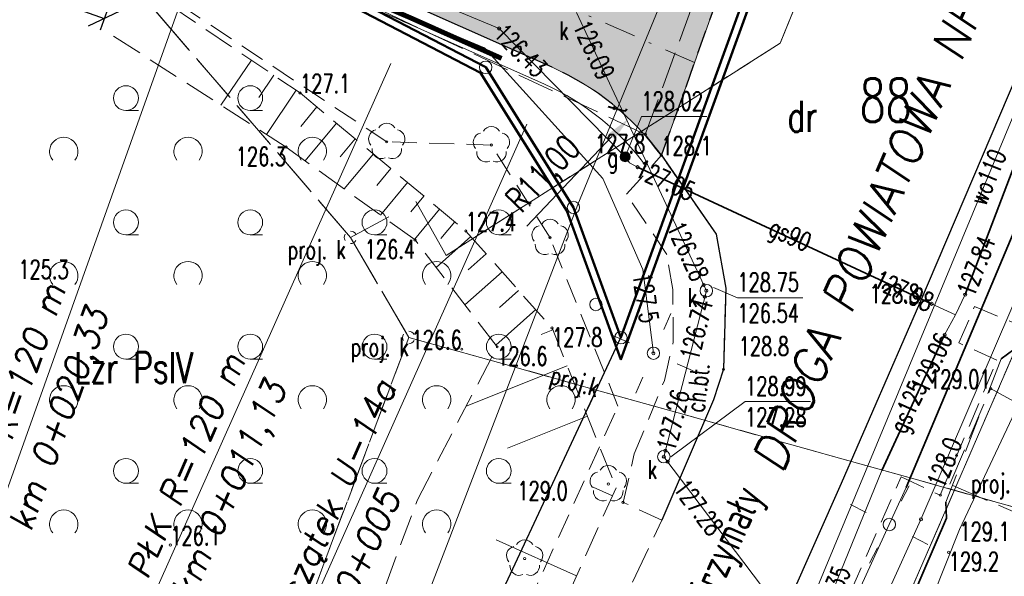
# Model space of a CAD drawing. Header units: metres. Extents: x 7471162 to 7473271, y 5962027 to 5964034.
# Tile 67 of 75: x 7472173 to 7472212, y 5963770 to 5963793. Entities that reach past the tile are written whole.
import ezdxf
from ezdxf.enums import TextEntityAlignment as Align

# ---------------------------------------------------------------- set-up
doc = ezdxf.new("R2010")
doc.units = ezdxf.units.M
doc.header["$MEASUREMENT"] = 0
for name, pattern in [('2_1', [0]), ('2_BUBZ02', [1.75, 1.25, -0.5]), ('2_BUBZ02G', [1.75, 1.25, -0.5]), ('2_KTCR02', [1.5, 1, -0.5]), ('2_KTJZ01', [2, 1.5, -0.5]), ('2_KTKR01', [0]), ('2_KTOK02', [2.5, 1.5, -1]), ('2_KTOK05_01', [7.5, 7.5]), ('2_PTTL', [1.5, 1, -0.5]), ('4_1', [0]), ('4_SUOP03_04', [0]), ('4_SUOP03_13', [0]), ('4_SUOP03_14', [0]), ('4_SUPB_P_01', [2.5, 2, -0.5]), ('4_SUPE_01', [0]), ('4_SUPG_01', [0]), ('4_SUPK_01', [0]), ('4_SUPK_P_01', [2.5, 2, -0.5]), ('4_SUPT_01', [0]), ('4_SUPW_01', [0]), ('DASHDOTX2', [50.8, 25.4, -12.7, 0, -12.7]), ('DASHED2', [9.525, 6.35, -3.175]), ('GDE', [0]), ('GUK', [2, 1.5, -0.5])]:
    doc.linetypes.add(name, pattern=pattern)
doc.layers.get('0').update_dxf_attribs({"color": 250, "linetype": 'CONTINUOUS', "lineweight": 100})
doc.layers.get('Defpoints').update_dxf_attribs({"linetype": 'CONTINUOUS'})
for name, color, linetype in [('#granica_inwestycji', 40, 'CONTINUOUS'), ('00_osie', 7, 'CONTINUOUS'), ('01_granica pasa', 3, 'CONTINUOUS'), ('01_krawedzie', 7, 'CONTINUOUS'), ('dr_uchwyty', 7, 'CONTINUOUS'), ('ogrodzenia', 190, 'CONTINUOUS')]:
    doc.layers.add(name, color=color, linetype=linetype)
for name, color, linetype, lineweight in [('01_krawedzie pobocza', 6, 'CONTINUOUS', 0), ('01_wymiary', 7, 'CONTINUOUS', 0), ('BUBZ_L_1', 7, '2_BUBZ02', 18), ('dr_elem_krawężnik_najazdowy_15x25', 6, 'CONTINUOUS', 30), ('dr_elem_krawężnik_wtopiony_12x25', 5, 'CONTINUOUS', 30), ('dr_elem_krawężnik_wystajacy_15x30', 7, 'CONTINUOUS', 30), ('Dzialki', 7, 'GDE', 18), ('Kontury', 90, 'GUK', 18), ('KTCR_E_T_1', 7, 'CONTINUOUS', 15), ('KTCR_L_1', 7, '2_KTCR02', 18), ('KTJZ_L_0', 7, '2_KTJZ01', 18), ('KTKR_L_0', 7, '2_KTKR01', 25), ('KTOK_L_1', 7, '2_1', 18), ('KTOK_L_4', 7, '2_KTOK05_01', 35), ('KTUL_E_T_0', 7, 'CONTINUOUS', 25), ('Numery_dzialek', 7, 'CONTINUOUS', 18), ('Numery_konturow', 90, 'CONTINUOUS', 13), ('OBOP_T_1', 3, 'CONTINUOUS', 18), ('PTTL_L_3', 7, '2_PTTL', 18), ('Punkty', 7, 'CONTINUOUS', 18), ('RTPW_T_0', 7, 'CONTINUOUS', 15), ('RTPW_T_1', 7, 'CONTINUOUS', 15), ('SUOE_L_1', 1, '4_SUOP03_13', 35), ('SUOG_L_0', 52, '4_SUOP03_14', 35), ('SUPE_L_3', 1, '4_SUPE_01', 18), ('SUPG_E_T_2', 7, 'CONTINUOUS', 15), ('SUPG_L_2', 52, '4_SUPG_01', 18), ('SUPK_L_0', 34, '4_SUPK_01', 18), ('SUPP_E_T_4', 34, 'CONTINUOUS', 15), ('SUPP_L_4', 34, '4_SUPK_P_01', 18), ('SUPS_E_T_4', 34, 'CONTINUOUS', 18), ('SUPS_T_4', 34, 'CONTINUOUS', 18), ('SUPT_E_T_0', 30, 'CONTINUOUS', 15), ('SUPT_L_0', 30, '4_SUPT_01', 18), ('SUPW_E_T_0', 5, 'CONTINUOUS', 15), ('SUPW_L_0', 5, '4_SUPW_01', 18), ('SUSM_T_0', 7, 'CONTINUOUS', 18), ('SUSM_T_3', 7, 'CONTINUOUS', 18), ('SUTE_T_0', 1, 'CONTINUOUS', 18), ('SUTG_T_0', 52, 'CONTINUOUS', 18), ('SUTK_T_0', 34, 'CONTINUOUS', 18), ('SUTT_T_0', 30, 'CONTINUOUS', 18), ('SUUG_E_T_4', 7, 'CONTINUOUS', 15), ('SUUG_T_5', 7, 'CONTINUOUS', 18), ('SUUK_E_T_9', 34, 'CONTINUOUS', 15), ('SUUK_T_2', 34, 'CONTINUOUS', 18)]:
    doc.layers.add(name, color=color, linetype=linetype, lineweight=lineweight)
doc.layers.add('dr_kolor_jezdnia', color=7, linetype='CONTINUOUS', true_color=0xe8e8e8)
doc.styles.get("Standard").update_dxf_attribs({"font": 'Simplex.SHX', "width": 0.75})
doc.linetypes.add('FENCELINE1', pattern='A,0.25,-0.1,[133,ltypeshp.shx,S=0.1,R=0,X=-0.1,Y=0],-0.1,1', length=1.45)
doc.dimstyles.new('ISO-25', dxfattribs={"dimscale": 0.4, "dimtxt": 2.5, "dimasz": 2.5, "dimexe": 1.25, "dimexo": 0.625, "dimtad": 1, "dimzin": 1, "dimtxsty": 'Standard', "dimblk": 'OBLIQUE', "dimcen": 2.5, "dimadec": 0, "dimazin": 0, "dimtfac": 1, "dimtmove": 0, "dimatfit": 3, "dimfxl": 1, "dimarcsym": 0})

# ---------------------------------------------------------------- blocks, each defined once
blk = doc.blocks.new('GRT')
at = {"linetype": 'Continuous'}
blk.add_circle((0, 0), 0.25, dxfattribs=at)
blk = doc.blocks.new('2_OBOP02_01')
at = {"linetype": 'Continuous'}
blk.add_circle((0, 0), 0.045, dxfattribs=at)
for centre, start, end in [((-0.357, 0.116), 102.1445, 221.86), ((0, 0.375), 30.1401, 149.8599), ((0.357, 0.116), 318.14, 77.8555), ((-0.22, -0.303), 174.1482, 293.8542), ((0.22, -0.303), 246.1458, 5.8518)]:
    blk.add_arc(centre, 0.375, start, end, dxfattribs=at)
blk = doc.blocks.new('2_PTTL02')
at = {"linetype": 'Continuous'}
blk.add_arc((0, 0.357), 0.571, 321.3178, 218.6822, dxfattribs=at)
blk = doc.blocks.new('2_PTTL05')
at = {"linetype": 'Continuous'}
blk.add_line((0, -0.5), (0.5, -0.5), dxfattribs=at)
blk.add_circle((0, 0), 0.5, dxfattribs=at)
blk = doc.blocks.new('2_RTPW01')
at = {"linetype": 'Continuous'}
blk.add_circle((0, 0), 0.045, dxfattribs=at)
blk = doc.blocks.new('2_RTPW02')
at = {"linetype": 'Continuous'}
blk.add_circle((0, 0), 0.045, dxfattribs=at)
blk = doc.blocks.new('4_SUUS_P_05')
at = {"linetype": 'Continuous'}
for start, end in [(149.4064, 210.4809), (30.0857, 90.1805), (269.3333, 330.3412)]:
    blk.add_arc((0, 0), 0.25, start, end, dxfattribs=at)
blk = doc.blocks.new('4_SUSM01_01')
at = {"linetype": 'Continuous'}
for p, q in [((-0.742, 0.742), (-1.237, 1.237)), ((0.742, 0.742), (1.237, 1.237)), ((-0.742, -0.742), (-1.237, -1.237)), ((0.742, -0.742), (1.237, -1.237))]:
    blk.add_line(p, q, dxfattribs=at)
blk = doc.blocks.new('4_SUSM04_01')
at = {"linetype": 'Continuous'}
blk.add_circle((0, 0), 0.25, dxfattribs=at)
blk = doc.blocks.new('4_SUPS01_05')
at = {"linetype": 'Continuous'}
blk.add_circle((0, 0), 0.0625, dxfattribs=at)
blk = doc.blocks.new('4_SUPS01_04')
at = {"linetype": 'Continuous'}
blk.add_circle((0, 0), 0.0625, dxfattribs=at)
blk = doc.blocks.new('4_SUUS25')
at = {"linetype": 'Continuous'}
for radius in [0.2, 0.175, 0.15, 0.125, 0.1, 0.075, 0.05, 0.025, 0.00715]:
    blk.add_circle((0, 0), radius, dxfattribs=at)
blk = doc.blocks.new('4_SUUS15_05')
at = {"linetype": 'Continuous'}
blk.add_circle((0, 0), 0.25, dxfattribs=at)
blk = doc.blocks.new('_Oblique')
at = {"color": 0, "linetype": 'ByBlock', "lineweight": -2, "transparency": 16777216}
blk.add_line((-0.5, -0.5), (0.5, 0.5), dxfattribs=at)
blk = doc.blocks.new('*D463')
at = {"layer": '01_wymiary', "color": 0, "lineweight": -2}
for p, q in [((7472011.429, 5963838.875), (7472010.335, 5963838.346)), ((7472886.134, 5962027.585), (7472010.785, 5963838.564)), ((7472886.777, 5962027.896), (7472885.684, 5962027.367))]:
    blk.add_line(p, q, dxfattribs=at)
at = {"layer": 'Defpoints', "color": 0, "lineweight": 15}
for p in [(7472011.654, 5963838.984), (7472010.785, 5963838.564), (7472887.002, 5962028.005)]:
    blk.add_point(p, dxfattribs=at)
at = {"layer": '01_wymiary', "color": 0, "lineweight": -2}
for p, rotation in [((7472010.785, 5963838.564), 115.7971028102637), ((7472886.134, 5962027.585), 295.7971028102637)]:
    blk.add_blockref('_Oblique', p, dxfattribs=dict(at, rotation=rotation))
at = {"layer": '01_wymiary', "color": 0, "insert": (7472449.22, 5962933.442), "char_height": 1, "attachment_point": 5, "rotation": 295.7971}
blk.add_mtext('2011,44', dxfattribs=at)
blk = doc.blocks.new('*D480')
at = {"layer": '01_wymiary', "color": 0, "lineweight": -2}
blk.add_line((7472192.976, 5963784.464), (7472196.389, 5963788.068), dxfattribs=at)
at = {"layer": '01_wymiary', "color": 0, "lineweight": 15}
blk.add_solid([(7472196.268, 5963788.182), (7472196.51, 5963787.953), (7472197.077, 5963788.794)], dxfattribs=at)
at = {"layer": 'Defpoints', "color": 0, "lineweight": 15}
for p in [(7472197.077, 5963788.794), (7472189.513, 5963780.807)]:
    blk.add_point(p, dxfattribs=at)
at = {"layer": '01_wymiary', "color": 0, "insert": (7472193.725, 5963786.484), "char_height": 1, "attachment_point": 5, "rotation": 46.556}
blk.add_mtext('R11,00', dxfattribs=at)
blk = doc.blocks.new('uchwyt_lewa')
at = {"layer": 'dr_uchwyty', "lineweight": 0}
blk.add_lwpolyline([(-5, 0), (-28, 0)], dxfattribs=at)
at = {"layer": 'dr_uchwyty', "lineweight": 0, "oblique": 10}
blk.add_attdef('LINIA1', text='', height=1, dxfattribs=at).set_placement((-28, 0.164), align=Align.BOTTOM_LEFT)
blk.add_attdef('LINIA2', text='', height=1, dxfattribs=at).set_placement((-28, -0.5), align=Align.TOP_LEFT)
blk = doc.blocks.new('*D456')
at = {"layer": '01_wymiary', "color": 0, "lineweight": -2}
for p, q in [((7472170.138, 5963797.294), (7472169.214, 5963794.704)), ((7472169.382, 5963795.175), (7472175.975, 5963792.823)), ((7472176.731, 5963794.943), (7472175.807, 5963792.352))]:
    blk.add_line(p, q, dxfattribs=at)
at = {"layer": 'Defpoints', "color": 0, "lineweight": 15}
for p in [(7472170.222, 5963797.53), (7472176.815, 5963795.178), (7472175.975, 5963792.823)]:
    blk.add_point(p, dxfattribs=at)
at = {"layer": '01_wymiary', "color": 0, "lineweight": -2}
for p, rotation in [((7472169.382, 5963795.175), 160.3712638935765), ((7472175.975, 5963792.823), 340.3712638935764)]:
    blk.add_blockref('_Oblique', p, dxfattribs=dict(at, rotation=rotation))
at = {"layer": '01_wymiary', "color": 0, "insert": (7472172.962, 5963794.795), "char_height": 1, "attachment_point": 5, "rotation": 340.3713}
blk.add_mtext('7,00', dxfattribs=at)

msp = doc.modelspace()

# ---------------------------------------------------------------- hatches: boundary and pattern name
at = {"layer": 'dr_kolor_jezdnia', "transparency": 33554687}
h = msp.add_hatch(color=256, dxfattribs=at)
h.dxf.hatch_style = 1
h.paths.add_polyline_path([(7472135.101, 5963824.321), (7472126.587, 5963837.942), (7472123.727, 5963842.515, 0.000424), (7472123.671, 5963842.605, 0.131101), (7472100.088, 5963864.562, 0.028013), (7472093.736, 5963867.498, 0.020737), (7472088.843, 5963869.204, 0.01576), (7472085.039, 5963870.226), (7472083.52, 5963870.583), (7472059.167, 5963876.31), (7472058.023, 5963871.443), (7472063.872, 5963870.068), (7472076.63, 5963867.067), (7472083.894, 5963865.359, -0.197801), (7472119.488, 5963839.865), (7472130.862, 5963821.67, 0.168961), (7472147.502, 5963808.287), (7472180.174, 5963796.634, -0.019152), (7472188.527, 5963793.289), (7472193.99, 5963790.855, -0.130587), (7472198.387, 5963787.308), (7472200.641, 5963793.65, -0.054528), (7472198.364, 5963794.38), (7472192.054, 5963797.192), (7472190.562, 5963797.856, 0.007893), (7472187.006, 5963799.374, 0.011258), (7472181.853, 5963801.344), (7472181.33, 5963801.53, 0.052822), (7472177.234, 5963802.52), (7472174.338, 5963802.903, -0.052822), (7472170.241, 5963803.893), (7472164.802, 5963805.833, -0.052822), (7472161.004, 5963807.658), (7472158.519, 5963809.194, 0.052822), (7472154.722, 5963811.02), (7472149.182, 5963812.996, -0.168961)])

# ---------------------------------------------------------------- linework, layer by layer
at = {"layer": '#granica_inwestycji', "lineweight": 50}
msp.add_lwpolyline([(7472143.598, 5963819.182), (7472154.158, 5963812.961), (7472171.219, 5963805.468), (7472203.335, 5963797.253), (7472196.762, 5963779.095), (7472194.58, 5963785.081), (7472191.109, 5963790.626), (7472184.79, 5963793.929), (7472135.212, 5963811.803)], dxfattribs=at)
at = {"layer": '00_osie', "linetype": 'DASHDOTX2', "lineweight": 0, "ltscale": 0.05}
msp.add_lwpolyline([(7472199.714, 5963791.041), (7472189.545, 5963795.573, 0.019152), (7472181.014, 5963798.989), (7472148.342, 5963810.641, -0.168961), (7472132.981, 5963822.996), (7472121.608, 5963841.19, 0.197801), (7472084.467, 5963867.792), (7472051.418, 5963875.565), (7472038.119, 5963879.085, 0.392372), (7472026.713, 5963873.015), (7472004.801, 5963809.856, -0.210077), (7471987.009, 5963790.684), (7471974.244, 5963785.157, -0.156906), (7471959.003, 5963783.669), (7471935.11, 5963788.86, -0.011548), (7471925.682, 5963791.138), (7471905.132, 5963796.608)], format="xyb", dxfattribs=at)
at = {"layer": '01_granica pasa', "lineweight": 50}
msp.add_lwpolyline([(7472143.411, 5963818.944), (7472154.021, 5963812.694), (7472171.121, 5963805.184), (7472202.941, 5963797.044), (7472196.761, 5963779.974), (7472194.851, 5963785.214), (7472191.321, 5963790.854), (7472184.911, 5963794.204), (7472135.401, 5963812.054)], dxfattribs=at)
at = {"layer": '01_krawedzie', "lineweight": 0}
msp.add_lwpolyline([(7472193.99, 5963790.855), (7472188.527, 5963793.289, 0.019152), (7472180.174, 5963796.634), (7472147.502, 5963808.287, -0.168961), (7472130.862, 5963821.67), (7472119.488, 5963839.865, 0.197801), (7472083.894, 5963865.359), (7472050.812, 5963873.139), (7472037.479, 5963876.668)], format="xyb", dxfattribs=at)
msp.add_lwpolyline([(7472200.641, 5963793.65), (7472198.387, 5963787.308)], dxfattribs=at)
msp.add_arc((7472189.513, 5963780.807), 11, 36.2224, 65.9824, dxfattribs=at)
at = {"layer": '01_krawedzie pobocza'}
msp.add_lwpolyline([(7472193.685, 5963790.17), (7472188.222, 5963792.604, 0.003577), (7472186.692, 5963793.273)], format="xyb", dxfattribs=at)
msp.add_arc((7472189.513, 5963780.807), 10.25, 36.2224, 65.9824, dxfattribs=at)
at = {"layer": 'BUBZ_L_1', "linetype": '2_BUBZ02G'}
for p, q in [((7472177.16, 5963794.335), (7472183.85, 5963789.825)), ((7472183.85, 5963789.825), (7472190.52, 5963784.265)), ((7472190.52, 5963784.265), (7472193.99, 5963780.365)), ((7472193.99, 5963780.365), (7472196.563, 5963773.932)), ((7472196.563, 5963773.932), (7472191.944, 5963763.616))]:
    msp.add_line(p, q, dxfattribs=at)
at = {"layer": 'BUBZ_L_1', "linetype": '2_BUBZ02'}
for p, q in [((7472183.29, 5963787.645), (7472176.31, 5963792.135)), ((7472188.48, 5963783.905), (7472183.29, 5963787.645)), ((7472191.78, 5963779.605), (7472188.48, 5963783.905)), ((7472188.571, 5963773.449), (7472191.78, 5963779.605)), ((7472187.29, 5963769.989), (7472188.571, 5963773.449))]:
    msp.add_line(p, q, dxfattribs=at)
at = {"layer": 'BUBZ_L_1', "linetype": '2_1'}
for p, q in [((7472181.894, 5963791.144), (7472180.671, 5963789.33)), ((7472182.801, 5963790.532), (7472182.196, 5963789.635)), ((7472183.698, 5963789.928), (7472182.502, 5963788.152)), ((7472184.532, 5963789.257), (7472183.878, 5963788.473)), ((7472185.316, 5963788.603), (7472184.057, 5963787.093)), ((7472186.072, 5963787.973), (7472185.464, 5963787.245)), ((7472186.8, 5963787.366), (7472185.628, 5963785.96)), ((7472187.503, 5963786.78), (7472186.938, 5963786.102)), ((7472188.181, 5963786.215), (7472187.091, 5963784.907)), ((7472188.835, 5963785.67), (7472188.309, 5963785.039)), ((7472189.466, 5963785.144), (7472188.451, 5963783.926)), ((7472190.075, 5963784.636), (7472189.514, 5963783.963)), ((7472190.718, 5963784.043), (7472189.325, 5963782.804)), ((7472191.337, 5963783.347), (7472190.616, 5963782.705)), ((7472191.979, 5963782.625), (7472190.484, 5963781.294)), ((7472192.645, 5963781.877), (7472191.87, 5963781.188)), ((7472193.334, 5963781.102), (7472191.728, 5963779.673)), ((7472194.023, 5963780.283), (7472193.552, 5963780.095)), ((7472194.598, 5963778.844), (7472190.536, 5963777.22)), ((7472195.411, 5963776.813), (7472192.198, 5963775.528)), ((7472196.417, 5963773.606), (7472195.646, 5963773.951)), ((7472194.975, 5963770.387), (7472191.742, 5963771.834))]:
    msp.add_line(p, q, dxfattribs=at)
at = {"layer": 'dr_elem_krawężnik_najazdowy_15x25', "linetype": 'DASHED2', "lineweight": 30, "ltscale": 0.15}
msp.add_arc((7472189.513, 5963780.807), 11, 36.2224, 65.9824, dxfattribs=at)
at = {"layer": 'dr_elem_krawężnik_wtopiony_12x25', "linetype": 'DASHED2', "lineweight": 30, "ltscale": 0.15}
msp.add_lwpolyline([(7472200.641, 5963793.65), (7472198.387, 5963787.308)], dxfattribs=at)
at = {"layer": 'dr_elem_krawężnik_wystajacy_15x30', "lineweight": 30}
msp.add_lwpolyline([(7472193.99, 5963790.855), (7472188.527, 5963793.289, 0.019152), (7472180.174, 5963796.634), (7472147.502, 5963808.287, -0.168961), (7472130.862, 5963821.67), (7472119.488, 5963839.865, 0.070532), (7472109.095, 5963852.216)], format="xyb", dxfattribs=at)
at = {"layer": 'Dzialki'}
for p, q in [((7472202.94, 5963797.045), (7472196.76, 5963779.975)), ((7472212.78, 5963779.845), (7472208.03, 5963768.885))]:
    msp.add_line(p, q, dxfattribs=at)
at = {"layer": 'Kontury', "linetype": 'ByBlock', "lineweight": 30}
for p, q in [((7472202.94, 5963797.045), (7472196.76, 5963779.975)), ((7472191.32, 5963790.855), (7472184.91, 5963794.205)), ((7472194.85, 5963785.215), (7472191.32, 5963790.855)), ((7472196.76, 5963779.975), (7472194.85, 5963785.215)), ((7472150.55, 5963681.115), (7472196.76, 5963779.975))]:
    msp.add_line(p, q, dxfattribs=at)
at = {"layer": 'Kontury'}
for p, q in [((7472191.32, 5963790.855), (7472184.91, 5963794.205)), ((7472194.85, 5963785.215), (7472191.32, 5963790.855)), ((7472196.76, 5963779.975), (7472194.85, 5963785.215)), ((7472150.55, 5963681.115), (7472196.76, 5963779.975)), ((7472212.78, 5963779.845), (7472208.03, 5963768.885))]:
    msp.add_line(p, q, dxfattribs=at)
at = {"layer": 'KTCR_L_1', "linetype": '2_KTCR02'}
for p, q in [((7472208.787, 5963781.363), (7472218.676, 5963804.601)), ((7472196.988, 5963785.743), (7472198.388, 5963787.313)), ((7472198.388, 5963787.313), (7472200.597, 5963784.143)), ((7472198.608, 5963783.323), (7472196.988, 5963785.743)), ((7472200.597, 5963784.143), (7472200.977, 5963781.963)), ((7472198.847, 5963781.913), (7472198.608, 5963783.323)), ((7472198.867, 5963779.803), (7472198.847, 5963781.913)), ((7472200.977, 5963781.963), (7472200.887, 5963778.703)), ((7472205.637, 5963774.124), (7472208.787, 5963781.363)), ((7472210.356, 5963779.763), (7472210.986, 5963781.223)), ((7472210.986, 5963781.223), (7472213.076, 5963780.363)), ((7472198.507, 5963778.253), (7472198.867, 5963779.803)), ((7472211.886, 5963779.073), (7472210.356, 5963779.763)), ((7472209.606, 5963773.634), (7472211.886, 5963779.073)), ((7472200.887, 5963778.703), (7472200.487, 5963777.474)), ((7472197.298, 5963775.294), (7472198.507, 5963778.253)), ((7472200.487, 5963777.474), (7472198.407, 5963772.624)), ((7472196.848, 5963773.344), (7472197.298, 5963775.294)), ((7472202.737, 5963767.604), (7472205.637, 5963774.124)), ((7472204.197, 5963765.685), (7472208.037, 5963774.374)), ((7472208.037, 5963774.374), (7472209.606, 5963773.634)), ((7472198.407, 5963772.624), (7472196.848, 5963773.344))]:
    msp.add_line(p, q, dxfattribs=at)
at = {"layer": 'KTJZ_L_0', "linetype": '2_KTJZ01'}
for p, q in [((7472208.787, 5963781.363), (7472218.676, 5963804.601)), ((7472185.41, 5963793.945), (7472197.74, 5963788.155)), ((7472197.74, 5963788.155), (7472199.78, 5963793.725)), ((7472198.388, 5963787.313), (7472197.74, 5963788.155)), ((7472200.597, 5963784.143), (7472198.388, 5963787.313)), ((7472200.977, 5963781.963), (7472200.597, 5963784.143)), ((7472200.887, 5963778.703), (7472200.977, 5963781.963)), ((7472205.637, 5963774.124), (7472208.787, 5963781.363)), ((7472200.487, 5963777.474), (7472200.887, 5963778.703)), ((7472209.99, 5963774.075), (7472211.63, 5963777.925)), ((7472211.63, 5963777.925), (7472218.53, 5963774.175)), ((7472198.407, 5963772.624), (7472200.487, 5963777.474)), ((7472202.737, 5963767.604), (7472205.637, 5963774.124)), ((7472217, 5963771.045), (7472209.99, 5963774.075)), ((7472189.538, 5963753.866), (7472198.407, 5963772.624))]:
    msp.add_line(p, q, dxfattribs=at)
at = {"layer": 'KTKR_L_0', "linetype": '2_KTKR01'}
for p, q in [((7472208.787, 5963781.363), (7472218.676, 5963804.601)), ((7472198.388, 5963787.313), (7472200.597, 5963784.143)), ((7472200.597, 5963784.143), (7472200.977, 5963781.963)), ((7472200.977, 5963781.963), (7472200.887, 5963778.703)), ((7472205.637, 5963774.124), (7472208.787, 5963781.363)), ((7472200.887, 5963778.703), (7472200.487, 5963777.474)), ((7472200.487, 5963777.474), (7472198.407, 5963772.624)), ((7472202.737, 5963767.604), (7472205.637, 5963774.124))]:
    msp.add_line(p, q, dxfattribs=at)
at = {"layer": 'KTOK_L_1', "linetype": '2_KTOK02'}
msp.add_line((7472212.056, 5963779.123), (7472209.836, 5963773.354), dxfattribs=at)
at = {"layer": 'KTOK_L_4', "linetype": '2_KTOK05_01'}
for p, q in [((7472212.826, 5963779.683), (7472212.056, 5963779.123)), ((7472209.836, 5963773.354), (7472209.856, 5963772.704)), ((7472209.856, 5963772.704), (7472206.385, 5963764.661))]:
    msp.add_line(p, q, dxfattribs=at)
at = {"layer": 'ogrodzenia', "linetype": 'FENCELINE1', "lineweight": 30, "ltscale": 0.05, "const_width": 0.2}
msp.add_lwpolyline([(7472191.96, 5963791.212), (7472188.324, 5963792.833, 0.019152), (7472180.006, 5963796.163), (7472147.335, 5963807.816, -0.168961), (7472130.438, 5963821.405), (7472120.763, 5963836.881)], format="xyb", dxfattribs=at)
at = {"layer": 'PTTL_L_3', "linetype": '2_PTTL'}
for p, q in [((7472187.34, 5963787.855), (7472169.76, 5963799.515)), ((7472191.55, 5963787.725), (7472187.34, 5963787.855)), ((7472193.91, 5963783.995), (7472191.55, 5963787.725)), ((7472196.642, 5963777.211), (7472193.91, 5963783.995)), ((7472181.847, 5963744.613), (7472196.642, 5963777.211))]:
    msp.add_line(p, q, dxfattribs=at)
at = {"layer": 'SUOE_L_1', "linetype": '4_SUOP03_13'}
msp.add_line((7472208.237, 5963773.944), (7472213.266, 5963785.913), dxfattribs=at)
at = {"layer": 'SUOE_L_1', "linetype": '4_1'}
msp.add_line((7472208.237, 5963773.944), (7472213.266, 5963785.913), dxfattribs=at)
at = {"layer": 'SUOG_L_0', "linetype": '4_SUOP03_04'}
for p, q in [((7472212.93, 5963787.795), (7472210.61, 5963781.705)), ((7472209.26, 5963781.335), (7472197.43, 5963786.835)), ((7472209.78, 5963780.085), (7472207.26, 5963774.625))]:
    msp.add_line(p, q, dxfattribs=at)
at = {"layer": 'SUOG_L_0', "linetype": '4_1'}
for p, q in [((7472212.93, 5963787.795), (7472210.61, 5963781.705)), ((7472209.26, 5963781.335), (7472197.43, 5963786.835)), ((7472209.78, 5963780.085), (7472207.26, 5963774.625))]:
    msp.add_line(p, q, dxfattribs=at)
at = {"layer": 'SUPE_L_3', "linetype": '4_SUPE_01'}
for p, q in [((7472177.093, 5963797.607), (7472191.274, 5963791.64)), ((7472191.274, 5963791.64), (7472196.037, 5963786.373)), ((7472196.037, 5963786.373), (7472197.641, 5963782.721)), ((7472208.237, 5963773.944), (7472213.266, 5963785.913)), ((7472197.641, 5963782.721), (7472198.068, 5963779.346)), ((7472207.557, 5963772.454), (7472208.237, 5963773.944)), ((7472205.437, 5963767.844), (7472207.557, 5963772.454))]:
    msp.add_line(p, q, dxfattribs=at)
at = {"layer": 'SUPG_L_2', "linetype": '4_SUPG_01'}
for p, q in [((7472191.86, 5963792.415), (7472175.82, 5963799.145)), ((7472196.93, 5963787.255), (7472191.86, 5963792.415)), ((7472212.93, 5963787.795), (7472210.61, 5963781.705)), ((7472197.104, 5963787.006), (7472196.93, 5963787.255)), ((7472197.43, 5963786.835), (7472197.104, 5963787.006)), ((7472209.26, 5963781.335), (7472197.43, 5963786.835)), ((7472210.61, 5963781.705), (7472210.22, 5963780.895)), ((7472210.22, 5963780.895), (7472209.26, 5963781.335)), ((7472210.22, 5963780.895), (7472209.78, 5963780.085)), ((7472209.78, 5963780.085), (7472207.26, 5963774.625)), ((7472207.26, 5963774.625), (7472204.73, 5963768.435))]:
    msp.add_line(p, q, dxfattribs=at)
at = {"layer": 'SUPG_L_2', "linetype": '4_1'}
for p, q in [((7472175.82, 5963799.145), (7472191.86, 5963792.415)), ((7472191.86, 5963792.415), (7472196.93, 5963787.255)), ((7472212.93, 5963787.795), (7472210.61, 5963781.705)), ((7472196.93, 5963787.255), (7472197.104, 5963787.006)), ((7472197.104, 5963787.006), (7472197.43, 5963786.835)), ((7472197.43, 5963786.835), (7472209.26, 5963781.335)), ((7472210.61, 5963781.705), (7472210.22, 5963780.895)), ((7472209.26, 5963781.335), (7472210.22, 5963780.895)), ((7472210.22, 5963780.895), (7472209.78, 5963780.085)), ((7472209.78, 5963780.085), (7472207.26, 5963774.625)), ((7472207.26, 5963774.625), (7472204.73, 5963768.435))]:
    msp.add_line(p, q, dxfattribs=at)
at = {"layer": 'SUPK_L_0', "linetype": '4_SUPK_01'}
for p, q in [((7472200.197, 5963781.863), (7472194.968, 5963793.062)), ((7472198.487, 5963775.184), (7472200.197, 5963781.863)), ((7472204.887, 5963766.735), (7472198.487, 5963775.184))]:
    msp.add_line(p, q, dxfattribs=at)
at = {"layer": 'SUPK_L_0', "linetype": '4_1'}
for p, q in [((7472200.197, 5963781.863), (7472194.968, 5963793.062)), ((7472198.487, 5963775.184), (7472200.197, 5963781.863)), ((7472204.887, 5963766.735), (7472198.487, 5963775.184))]:
    msp.add_line(p, q, dxfattribs=at)
at = {"layer": 'SUPP_L_4', "linetype": '4_SUPK_P_01'}
for p, q in [((7472209.575, 5963807.606), (7472203.162, 5963791.828)), ((7472185.88, 5963784.01), (7472171.572, 5963800.624)), ((7472203.162, 5963791.828), (7472189.731, 5963783.286)), ((7472189.731, 5963783.286), (7472188.509, 5963785.452)), ((7472187.425, 5963784.84), (7472185.88, 5963784.01)), ((7472185.88, 5963784.01), (7472188.226, 5963779.981)), ((7472188.226, 5963779.981), (7472169.241, 5963729.354)), ((7472188.226, 5963779.981), (7472213.115, 5963773.007))]:
    msp.add_line(p, q, dxfattribs=at)
at = {"layer": 'SUPP_L_4', "linetype": '4_SUPB_P_01'}
for p, q in [((7472203.162, 5963791.828), (7472209.575, 5963807.606)), ((7472171.572, 5963800.624), (7472185.88, 5963784.01)), ((7472189.731, 5963783.286), (7472203.162, 5963791.828)), ((7472188.509, 5963785.452), (7472189.731, 5963783.286)), ((7472185.88, 5963784.01), (7472187.425, 5963784.84)), ((7472188.226, 5963779.981), (7472185.88, 5963784.01)), ((7472169.241, 5963729.354), (7472188.226, 5963779.981)), ((7472213.115, 5963773.007), (7472188.226, 5963779.981))]:
    msp.add_line(p, q, dxfattribs=at)
at = {"layer": 'SUPT_L_0', "linetype": '4_SUPT_01'}
for p, q in [((7472195.028, 5963785.333), (7472199.058, 5963795.142)), ((7472216.955, 5963791.605), (7472208.831, 5963772.661)), ((7472172.03, 5963725.569), (7472195.028, 5963785.333)), ((7472210.376, 5963772.254), (7472213.376, 5963778.623)), ((7472208.831, 5963772.661), (7472202.378, 5963758.427)), ((7472207.157, 5963764.105), (7472210.376, 5963772.254))]:
    msp.add_line(p, q, dxfattribs=at)
at = {"layer": 'SUPW_L_0', "linetype": '4_SUPW_01'}
msp.add_line((7472218.546, 5963803.371), (7472199.467, 5963757.436), dxfattribs=at)
at = {"layer": 'SUPW_L_0', "linetype": '4_1'}
msp.add_line((7472199.467, 5963757.436), (7472218.546, 5963803.371), dxfattribs=at)
at = {"layer": 'SUTG_T_0', "linetype": 'Continuous'}
for p, q in [((7472196.93, 5963787.255), (7472197.584, 5963788.868)), ((7472197.584, 5963788.868), (7472200.217, 5963788.868))]:
    msp.add_line(p, q, dxfattribs=at)
at = {"layer": 'SUTK_T_0', "linetype": 'Continuous'}
for p, q in [((7472200.49, 5963781.997), (7472201.447, 5963781.579)), ((7472201.447, 5963781.579), (7472204.079, 5963781.579)), ((7472198.773, 5963775.184), (7472201.756, 5963777.398)), ((7472201.756, 5963777.398), (7472204.389, 5963777.398))]:
    msp.add_line(p, q, dxfattribs=at)

# ---------------------------------------------------------------- block references
at = {"layer": 'dr_uchwyty'}
for p, rotation, values in [((7472181.014, 5963798.989), 70.37126393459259, {'LINIA1': 'KŁK R=120 m', 'LINIA2': 'km 0+020,33'}), ((7472189.545, 5963795.573), 65.98237522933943, {'LINIA1': 'PŁK R=120 m', 'LINIA2': 'km 0+011,13'}), ((7472195.008, 5963793.139), 65.98237506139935, {'LINIA1': 'początek U-14a', 'LINIA2': 'km 0+005'})]:
    msp.add_blockref('uchwyt_lewa', p, dxfattribs=dict(at, rotation=rotation)).add_auto_attribs(values)
at = {"layer": 'OBOP_T_1'}
for p in [(7472187.34, 5963787.855), (7472191.55, 5963787.725), (7472193.91, 5963783.995), (7472196.253, 5963774.083), (7472192.888, 5963771.084)]:
    msp.add_blockref('2_OBOP02_01', p, dxfattribs=at)
at = {"layer": 'PTTL_L_3'}
for name, p in [('2_PTTL05', (7472176.847, 5963789.613)), ('2_PTTL05', (7472181.847, 5963789.613)), ('2_PTTL02', (7472174.347, 5963787.113)), ('2_PTTL02', (7472179.347, 5963787.113)), ('2_PTTL02', (7472184.347, 5963787.113)), ('2_PTTL05', (7472176.847, 5963784.613)), ('2_PTTL05', (7472181.847, 5963784.613)), ('2_PTTL05', (7472186.847, 5963784.613)), ('2_PTTL05', (7472191.847, 5963784.613)), ('2_PTTL02', (7472174.347, 5963782.113)), ('2_PTTL02', (7472179.347, 5963782.113)), ('2_PTTL02', (7472184.347, 5963782.113)), ('2_PTTL02', (7472189.347, 5963782.113)), ('2_PTTL05', (7472176.847, 5963779.613)), ('2_PTTL05', (7472181.847, 5963779.613)), ('2_PTTL05', (7472186.847, 5963779.613)), ('2_PTTL05', (7472191.847, 5963779.613)), ('2_PTTL02', (7472174.347, 5963777.113)), ('2_PTTL02', (7472179.347, 5963777.113)), ('2_PTTL02', (7472184.347, 5963777.113)), ('2_PTTL02', (7472189.347, 5963777.113)), ('2_PTTL02', (7472194.347, 5963777.113)), ('2_PTTL05', (7472176.847, 5963774.613)), ('2_PTTL05', (7472181.847, 5963774.613)), ('2_PTTL05', (7472186.847, 5963774.613)), ('2_PTTL05', (7472191.847, 5963774.613)), ('2_PTTL02', (7472174.347, 5963772.113)), ('2_PTTL02', (7472179.347, 5963772.113)), ('2_PTTL02', (7472184.347, 5963772.113)), ('2_PTTL02', (7472189.347, 5963772.113))]:
    msp.add_blockref(name, p, dxfattribs=at)
at = {"layer": 'Punkty'}
for p in [(7472191.32, 5963790.855), (7472194.85, 5963785.215), (7472196.76, 5963779.975)]:
    msp.add_blockref('GRT', p, dxfattribs=at)
at = {"layer": 'RTPW_T_0'}
for p in [(7472183.85, 5963789.825), (7472197.74, 5963788.155), (7472183.29, 5963787.645), (7472198.388, 5963787.313), (7472190.52, 5963784.265), (7472188.48, 5963783.905), (7472208.787, 5963781.363), (7472193.99, 5963780.365), (7472191.78, 5963779.605), (7472190.36, 5963779.511), (7472200.887, 5963778.703), (7472196.848, 5963773.344), (7472209.606, 5963773.634), (7472178.63, 5963771.628), (7472209.946, 5963771.336)]:
    msp.add_blockref('2_RTPW01', p, dxfattribs=at)
at = {"layer": 'RTPW_T_1'}
msp.add_blockref('2_RTPW02', (7472211.63, 5963777.925), dxfattribs=at)
at = {"layer": 'SUPS_T_4'}
for p in [(7472185.88, 5963784.01), (7472188.226, 5963779.981)]:
    msp.add_blockref('4_SUUS_P_05', p, dxfattribs=at)
at = {"layer": 'SUSM_T_0'}
for p, rotation in [((7472198.068, 5963779.346), 21.33050683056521), ((7472207.557, 5963772.454), 107.7539285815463)]:
    msp.add_blockref('4_SUSM01_01', p, dxfattribs=dict(at, rotation=rotation))
at = {"layer": 'SUSM_T_3'}
for p in [(7472195.754, 5963781.307), (7472198.068, 5963779.346), (7472207.557, 5963772.454)]:
    msp.add_blockref('4_SUSM04_01', p, dxfattribs=at)
at = {"layer": 'SUTE_T_0'}
msp.add_blockref('4_SUPS01_05', (7472198.068, 5963779.346), dxfattribs=at)
at = {"layer": 'SUTG_T_0'}
for p in [(7472191.86, 5963792.415), (7472196.93, 5963787.255), (7472197.43, 5963786.835), (7472210.61, 5963781.705), (7472209.26, 5963781.335), (7472209.78, 5963780.085)]:
    msp.add_blockref('4_SUPS01_04', p, dxfattribs=at)
at = {"layer": 'SUTK_T_0'}
for p in [(7472200.092, 5963782.09), (7472200.135, 5963781.621), (7472200.197, 5963781.863), (7472198.549, 5963775.426), (7472198.487, 5963775.184), (7472198.638, 5963774.984)]:
    msp.add_blockref('4_SUPS01_05', p, dxfattribs=at)
at = {"layer": 'SUTT_T_0'}
msp.add_blockref('4_SUPS01_05', (7472208.831, 5963772.661), dxfattribs=at)
at = {"layer": 'SUUG_T_5'}
msp.add_blockref('4_SUUS25', (7472196.93, 5963787.255), dxfattribs=at)
at = {"layer": 'SUUK_T_2'}
for p in [(7472200.197, 5963781.863), (7472198.487, 5963775.184)]:
    msp.add_blockref('4_SUUS15_05', p, dxfattribs=at)

# ---------------------------------------------------------------- texts
at = {"layer": 'dr_uchwyty', "color": 7, "oblique": 10}
msp.add_text('DROGA POWIATOWA NR 1448N OLSZTYN-ŁĘGAJNY', height=1.36719, rotation=66.4842, dxfattribs=at).set_placement((7472203.23, 5963774.455))
at = {"layer": 'KTCR_E_T_1', "width": 0.7}
msp.add_text('ch.bt.', height=0.75, rotation=83.6184, dxfattribs=at).set_placement((7472199.846, 5963777.966), align=Align.MIDDLE)
at = {"layer": 'KTUL_E_T_0', "width": 0.7}
msp.add_text('Jana Grzymały', height=1.25, rotation=65.9697, dxfattribs=at).set_placement((7472200.396, 5963769.993), align=Align.MIDDLE)
at = {"layer": 'Numery_dzialek', "width": 0.7}
msp.add_text('88', height=1.75, dxfattribs=at).set_placement((7472206.363, 5963790.404), align=Align.TOP_LEFT)
at = {"layer": 'Numery_konturow', "width": 0.7}
for s, p in [('dr', (7472203.464, 5963788.251)), ('Lzr PsIV', (7472174.781, 5963778.144))]:
    msp.add_text(s, height=1.25, dxfattribs=at).set_placement(p)
at = {"layer": 'RTPW_T_0', "width": 0.7}
for s, p in [('127.1', (7472183.85, 5963789.825)), ('128.1', (7472198.388, 5963787.313)), ('127.4', (7472190.52, 5963784.265)), ('125.3', (7472172.52, 5963782.346)), ('128.8', (7472201.498, 5963779.256)), ('126.1', (7472178.63, 5963771.628))]:
    msp.add_text(s, height=0.75, dxfattribs=at).set_placement(p)
for s, p in [('127.8', (7472197.74, 5963788.155)), ('126.3', (7472183.29, 5963787.645)), ('126.4', (7472188.48, 5963783.905))]:
    msp.add_text(s, height=0.75, dxfattribs=at).set_placement(p, align=Align.TOP_RIGHT)
for s, p in [('128.8', (7472208.787, 5963781.363)), ('126.6', (7472190.36, 5963779.511)), ('129.0', (7472194.621, 5963773.433))]:
    msp.add_text(s, height=0.75, dxfattribs=at).set_placement(p, align=Align.RIGHT)
for s, p in [('127.8', (7472193.99, 5963780.365)), ('126.6', (7472191.78, 5963779.605)), ('129.1', (7472210.378, 5963772.545)), ('129.2', (7472209.946, 5963771.336))]:
    msp.add_text(s, height=0.75, dxfattribs=at).set_placement(p, align=Align.TOP_LEFT)
at = {"layer": 'RTPW_T_1', "width": 0.7}
msp.add_text('129.01', height=0.75, dxfattribs=at).set_placement((7472211.63, 5963777.925), align=Align.RIGHT)
at = {"layer": 'SUPG_E_T_2', "width": 0.7}
for s, rotation, p in [('gs90', 335.0654, (7472203.519, 5963784.004)), ('gs125', 65.2249, (7472208.42, 5963777.139))]:
    msp.add_text(s, height=0.75, rotation=rotation, dxfattribs=at).set_placement(p, align=Align.MIDDLE)
at = {"layer": 'SUPP_E_T_4', "width": 0.7}
msp.add_text('proj.k', height=0.75, rotation=343.4322, dxfattribs=at).set_placement((7472194.881, 5963778.123), align=Align.MIDDLE)
at = {"layer": 'SUPS_E_T_4', "width": 0.7}
for p in [(7472185.688, 5963783.892), (7472188.226, 5963779.981)]:
    msp.add_text('proj. k', height=0.75, dxfattribs=at).set_placement(p, align=Align.TOP_RIGHT)
msp.add_text('proj. k', height=0.75, dxfattribs=at).set_placement((7472210.842, 5963773.733))
at = {"layer": 'SUPT_E_T_0', "width": 0.7}
msp.add_text('t', height=0.75, rotation=74.5274, dxfattribs=at).set_placement((7472196.614, 5963789.194), align=Align.MIDDLE)
at = {"layer": 'SUPW_E_T_0', "width": 0.7}
msp.add_text('wo110', height=0.75, rotation=67.4453, dxfattribs=at).set_placement((7472211.512, 5963786.435), align=Align.MIDDLE)
at = {"layer": 'SUTE_T_0', "width": 0.7}
msp.add_text('127.5', height=0.75, rotation=278.8738, dxfattribs=at).set_placement((7472197.913, 5963780.575), align=Align.MIDDLE_RIGHT)
at = {"layer": 'SUTG_T_0', "width": 0.7}
for s, rotation, p in [('126.43', 314.4959, (7472191.86, 5963792.415)), ('127.05', 335.0654, (7472197.43, 5963786.835)), ('127.84', 69.1455, (7472210.61, 5963781.705)), ('128.35', 67.769, (7472204.73, 5963768.435))]:
    msp.add_text(s, height=0.75, rotation=rotation, dxfattribs=at).set_placement(p, align=Align.MIDDLE_LEFT)
msp.add_text('128.02', height=0.75, dxfattribs=at).set_placement((7472197.584, 5963789.493), align=Align.MIDDLE_LEFT)
for s, rotation, p in [('127.98', 335.0654, (7472209.26, 5963781.335)), ('129.06', 65.2249, (7472209.78, 5963780.085))]:
    msp.add_text(s, height=0.75, rotation=rotation, dxfattribs=at).set_placement(p, align=Align.MIDDLE_RIGHT)
at = {"layer": 'SUTK_T_0', "width": 0.7}
for s, rotation, p in [('126.09', 295.0309, (7472195.148, 5963792.676)), ('127.26', 75.6413, (7472198.554, 5963775.445)), ('127.28', 307.1402, (7472199.133, 5963774.126))]:
    msp.add_text(s, height=0.75, rotation=rotation, dxfattribs=at).set_placement(p, align=Align.MIDDLE_LEFT)
for s, rotation, p in [('126.28', 295.0309, (7472199.979, 5963782.332)), ('126.74', 75.6413, (7472200.105, 5963781.504))]:
    msp.add_text(s, height=0.75, rotation=rotation, dxfattribs=at).set_placement(p, align=Align.MIDDLE_RIGHT)
for s, p in [('128.75', (7472201.447, 5963782.579)), ('126.54', (7472201.447, 5963781.329)), ('128.99', (7472201.756, 5963778.398)), ('127.28', (7472201.756, 5963777.148))]:
    msp.add_text(s, height=0.75, dxfattribs=at).set_placement(p, align=Align.TOP_LEFT)
at = {"layer": 'SUTT_T_0', "width": 0.7}
msp.add_text('128.0', height=0.75, rotation=68.3929, dxfattribs=at).set_placement((7472209.406, 5963774.004), align=Align.MIDDLE_LEFT)
at = {"layer": 'SUUG_E_T_4', "width": 0.7}
msp.add_text('g', height=0.75, dxfattribs=at).set_placement((7472196.212, 5963786.846))
at = {"layer": 'SUUK_E_T_9', "width": 0.7}
for p in [(7472194.658, 5963792.704), (7472199.827, 5963781.961), (7472198.212, 5963775.047)]:
    msp.add_text('k', height=0.75, dxfattribs=at).set_placement(p, align=Align.TOP_RIGHT)

# ---------------------------------------------------------------- dimensions: what is measured, and where the dimension line sits
at = {"layer": '01_wymiary'}
for p1, p2, distance, picture, middle in [((7472887.002, 5962028.005), (7472011.654, 5963838.984), 0.965, '*D463', (7472449.22, 5962933.442)), ((7472170.222, 5963797.53), (7472176.815, 5963795.178), -2.5, '*D456', (7472172.962, 5963794.795))]:
    dim = msp.add_aligned_dim(p1=p1, p2=p2, distance=distance, dimstyle='ISO-25', dxfattribs=at)
    dim.commit()
    dim.dimension.update_dxf_attribs({"geometry": picture, "text_midpoint": middle})
dim = msp.add_radius_dim(center=(7472189.513, 5963780.807), mpoint=(7472197.077, 5963788.794), dimstyle='ISO-25', override={"dimblk1": 'Oblique', "dimsah": 1}, dxfattribs=at)
dim.commit()
dim.dimension.update_dxf_attribs({"geometry": '*D480', "text_midpoint": (7472194.339, 5963785.903), "dimtype": 164})

doc.saveas('drawing.dxf')
